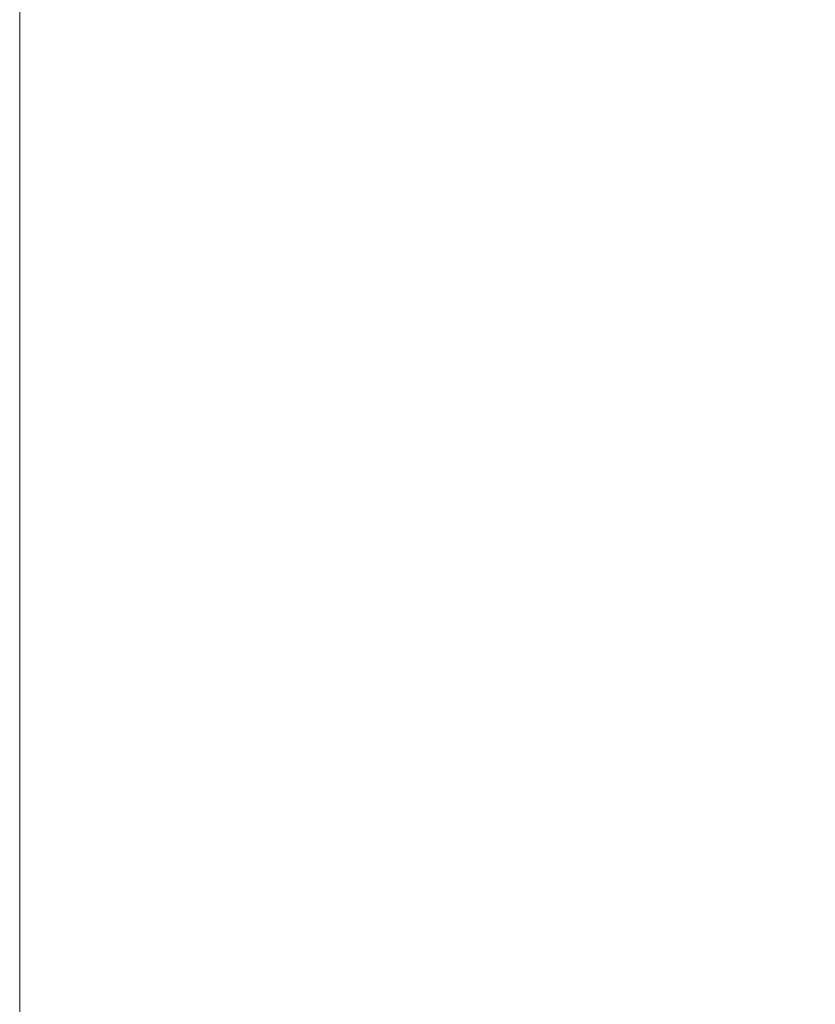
# Model space of a CAD drawing. Header units: millimetres. Extents: x 297264 to 416219, y -77299 to -23696.
# Tile 62 of 187: x 320882 to 321992, y -30988 to -29615. Entities that reach past the tile are written whole.
import ezdxf

# ---------------------------------------------------------------- set-up
doc = ezdxf.new("R2010")
doc.units = ezdxf.units.MM
doc.header["$LTSCALE"] = 2.5
for name, color, linetype, lineweight in [('ELEVATION 3', 23, 'Continuous', 13), ('HATCH LIGHT', 250, 'Continuous', 0), ('WALL', 132, 'Continuous', 25)]:
    doc.layers.add(name, color=color, linetype=linetype, lineweight=lineweight)

msp = doc.modelspace()

# ---------------------------------------------------------------- hatches: boundary and pattern name
at = {"layer": 'HATCH LIGHT', "true_color": 0x636466}
h = msp.add_hatch(dxfattribs=at)
h.set_pattern_fill('ANSI32', color=251, scale=6)
h.set_pattern_definition([(45, (257511.52, -46725.026), (-40.411153, 40.411153), []), (45, (257538.46, -46725.026), (-40.411153, 40.411153), [])])
h.paths.add_polyline_path([(334654.4, -32590), (334460.4, -32638.8), (334642, -33359.7), (322089.3, -33359.6, -0.000263), (322074.8, -33559.6), (334898.6, -33559.7)])
h.paths.add_polyline_path([(322503.3, -25157.1), (322303.2, -25157.1, -0.011972), (321822, -34256), (322022.5, -34256, 0.01196)])
h.paths.add_polyline_path([(322486.9, -25697.6), (332165.8, -26046.6, 0.003501), (332659.9, -26800.6), (332827.5, -26691.5), (332277.4, -25850.5), (322493.1, -25497.7, -0.000262)])

# ---------------------------------------------------------------- linework, layer by layer
at = {"layer": 'ELEVATION 3'}
msp.add_lwpolyline([(320881.9, -34256), (336444.4, -34256), (336444.4, -25157.1), (320881.9, -25157.1)], close=True, dxfattribs=at)
at = {"layer": 'WALL'}
msp.add_arc((132089.5, -19659.4), 190293.1, 355.600756, 358.344479, dxfattribs=at)

doc.saveas('drawing.dxf')
